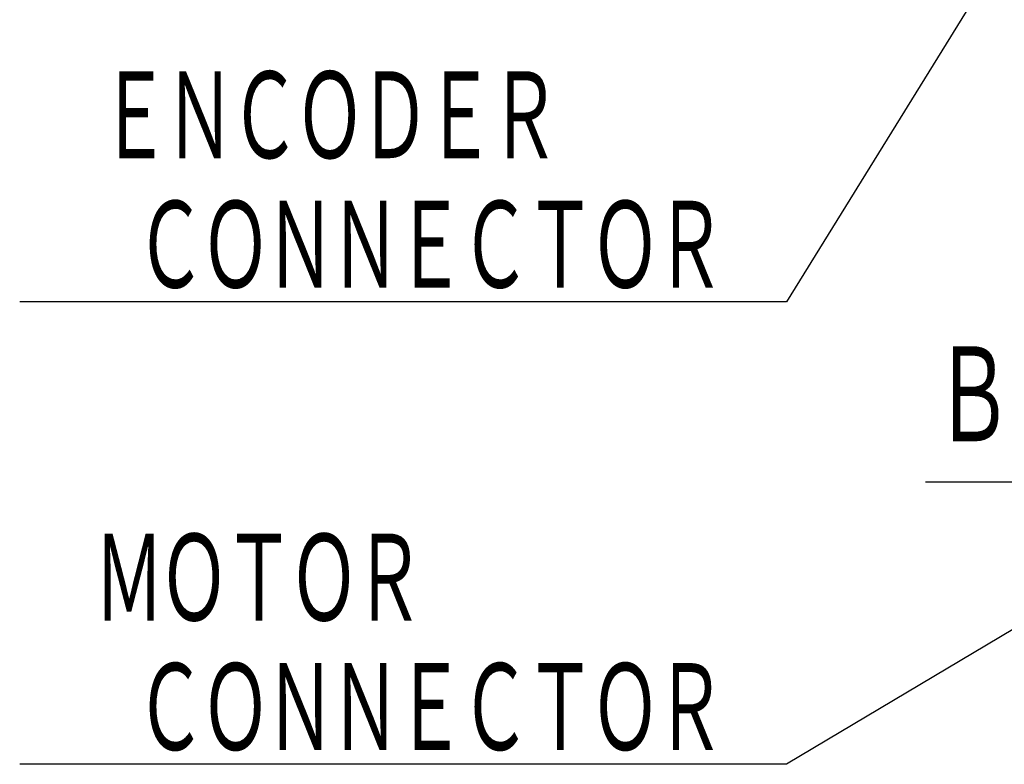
# Model space of a CAD drawing. Header units: millimetres. Extents: x 0 to 1733, y 0 to 1188.
# Tile 53 of 157: x 274 to 402, y 633 to 730. Entities that reach past the tile are written whole.
import ezdxf

# ---------------------------------------------------------------- set-up
doc = ezdxf.new("R2010")
doc.units = ezdxf.units.MM
doc.header["$LTSCALE"] = 0.727559
doc.layers.add('NoLayerName_001', color=7, linetype='Continuous')
doc.layers.add('NoLayerName_002', color=7, linetype='Continuous')
doc.styles.get("Standard").update_dxf_attribs({"font": 'txt', "bigfont": 'extfont2'})
doc.dimstyles.get("Standard").update_dxf_attribs({"dimtxt": 2.5, "dimasz": 2.5, "dimexe": 1, "dimexo": 1, "dimtad": 1, "dimdec": 3, "dimzin": 0, "dimdsep": 46, "dimtxsty": 'Standard', "dimcen": 2.5, "dimadec": 3, "dimazin": 0, "dimtfac": 0.75, "dimtdec": 3, "dimtmove": 0, "dimatfit": 3, "dimfxl": 1, "dimarcsym": 0})

msp = doc.modelspace()

# ---------------------------------------------------------------- texts
at = {"layer": 'NoLayerName_001', "color": 3, "lineweight": 13}
for s, insert, char_height, attachment_point in [('\\A1;\\W0.6510;\\T0.9200;ＥＮＣＯＤＥＲ', (313.80352068, 717.2000001), 12.8000001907, 5), ('\\A1;\\W0.6667;Ｂ', (402.86660841, 673.93473781), 14, 9), ('\\A1;\\W0.6510;\\T0.9200;ＭＯＴＯＲ', (304.60416079, 657.2000001), 12.8000001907, 5)]:
    msp.add_mtext(s, dxfattribs=dict(at, insert=insert, char_height=char_height, attachment_point=attachment_point))
at = {"layer": 'NoLayerName_002', "color": 3, "linetype": 'Continuous', "lineweight": 13, "char_height": 12.8, "attachment_point": 9, "line_spacing_factor": 0.6}
for insert in [(364.80000019, 694), (364.80000019, 634)]:
    msp.add_mtext('\\A1;\\W0.6510;\\T0.9200;ＣＯＮＮＥＣＴＯＲ', dxfattribs=dict(at, insert=insert))

# ---------------------------------------------------------------- leaders
at = {"layer": 'NoLayerName_001', "color": 3, "linetype": 'Continuous', "lineweight": 13}
msp.add_leader([(414, 670), (391.500002, 670)], dimstyle='Standard', override={"dimasz": 6, "dimldrblk": 'OPEN30'}, dxfattribs=at)
at = {"layer": 'NoLayerName_002', "color": 3, "linetype": 'Continuous', "lineweight": 13, "annotation_type": 0, "has_hookline": 1, "hookline_direction": 1, "text_width": 90.86352019}
for points in [[(415.46573125, 761.30000147), (373.42500019, 693.375), (365.42500019, 693.375)], [(440, 673), (373.42500019, 633.375), (365.42500019, 633.375)]]:
    msp.add_leader(points, dimstyle='Standard', override={"dimtxt": 12.8, "dimasz": 8, "dimldrblk": 'OPEN30'}, dxfattribs=at)

doc.saveas('drawing.dxf')
